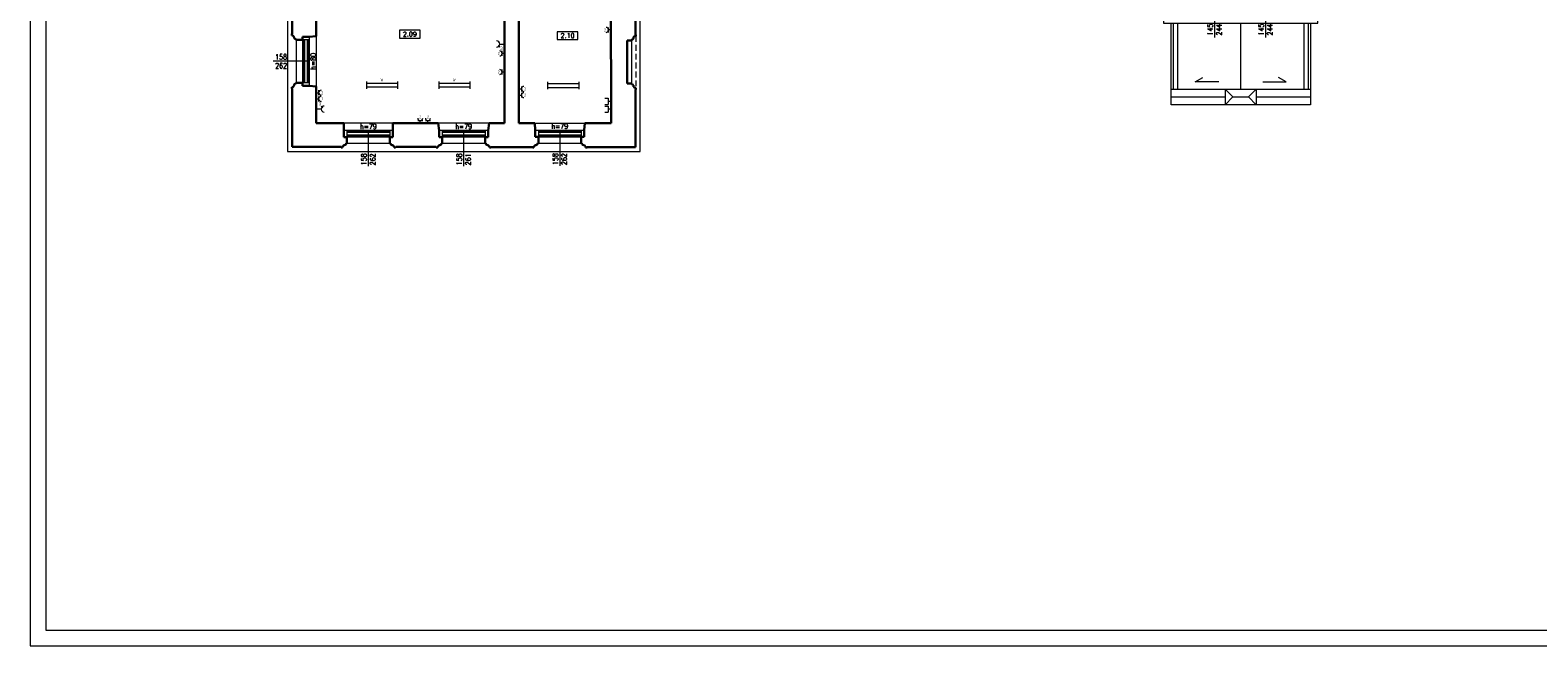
# Model space of a CAD drawing. Header units: millimetres. Extents: x 7052 to 69970, y -1719 to 15326.
# Tile 62 of 160: x 39173 to 44028, y -1719 to 264. Entities that reach past the tile are written whole.
import ezdxf

# ---------------------------------------------------------------- set-up
doc = ezdxf.new("R2010")
doc.units = ezdxf.units.MM
doc.linetypes.add('HIDDEN', pattern=[9.525, 6.35, -3.175])
for name, color, linetype, lineweight in [('m_cienka', 7, 'Continuous', 5), ('m_elektryka', 10, 'Continuous', 5), ('m_stolarka', 7, 'Continuous', 9), ('m_tabela', 7, 'Continuous', 20), ('m_tekst', 7, 'Continuous', 13), ('m_ściany', 7, 'Continuous', 30)]:
    doc.layers.add(name, color=color, linetype=linetype, lineweight=lineweight)
doc.styles.add('DIM', font='dim', dxfattribs={"width": 0.75})
doc.styles.add('ROMANS', font='Romans.shx', dxfattribs={"height": 0.2})
doc.styles.get("Standard").update_dxf_attribs({"font": 'arial.ttf'})
doc.styles.add('styl1', font='simplex.shx', dxfattribs={"width": 0.75})

# ---------------------------------------------------------------- blocks, each defined once
blk = doc.blocks.new('świetlówka 2')
at = {"layer": 'm_elektryka', "color": 0, "ltscale": 0.4}
for p, q in [((-100, -6), (-100, 0)), ((0, -6), (0, 0)), ((-100, -6), (0, -6)), ((-100, -12), (-100, -6)), ((-100, -18), (-100, -12)), ((-100, -18), (0, -18)), ((-100, -24), (-100, -18)), ((0, -12), (0, -6)), ((0, -18), (0, -12)), ((0, -24), (0, -18))]:
    blk.add_line(p, q, dxfattribs=at)
blk = doc.blocks.new('gniazdo z u')
at = {"layer": 'm_elektryka', "color": 0}
for p, q in [((-20, -10), (0, -10)), ((-10, -20), (-10, -10))]:
    blk.add_line(p, q, dxfattribs=at)
blk.add_arc((-10, 0), 10, 180, 0, dxfattribs=at)
blk = doc.blocks.new('g telekomunikacyjne')
at = {"layer": 'm_elektryka', "color": 0, "ltscale": 0.4}
for p, q in [((-10, 10), (-10, 0)), ((10, 0), (-10, 0)), ((10, 10), (10, 0))]:
    blk.add_line(p, q, dxfattribs=at)
at = {"layer": 'm_elektryka', "color": 0}
blk.add_line((0, -10), (0, 0), dxfattribs=at)

msp = doc.modelspace()

# ---------------------------------------------------------------- linework, layer by layer
at = {"layer": 'm_cienka', "color": 0, "ltscale": 3}
for p, q in [((42987.6, 369.8), (42987.6, 239.8)), ((43151.6, 369.8), (43151.6, 239.8)), ((40071.1, 163.3), (39956.1, 163.3)), ((40262.1, -59.7), (40262.1, -174.7)), ((40569.1, -59.7), (40569.1, -174.7)), ((40878.6, -58.8), (40878.6, -173.8))]:
    msp.add_line(p, q, dxfattribs=at)
at = {"layer": 'm_cienka', "color": 0, "ltscale": 2}
for p, q in [((40094.1, 244.3), (40094.1, 82.3)), ((43071.6, 73.4), (43071.6, 286.4)), ((40029.2, 232.3), (40029.2, 94.3)), ((41110.1, 229.8), (41110.1, 91.8)), ((40341.1, -35.7), (40183.1, -35.7)), ((40651.1, -35.7), (40487.1, -35.7)), ((40798.1, -35.7), (40959.1, -35.7)), ((40193.1, -100.7), (40331.1, -100.7)), ((40500.1, -100.7), (40638.1, -100.7)), ((40809.6, -100.7), (40947.6, -100.7))]:
    msp.add_line(p, q, dxfattribs=at)
at = {"layer": 'm_cienka', "color": 0}
for p, q in [((40362.7, 263.3), (40362.7, 238.3)), ((40428.7, 263.3), (40362.7, 263.3)), ((40428.7, 238.3), (40428.7, 263.3)), ((40870.7, 258.7), (40870.7, 233.7)), ((40936.7, 258.7), (40870.7, 258.7)), ((40936.7, 233.7), (40936.7, 258.7)), ((42854.1, 286.4), (42854.1, 73.4)), ((42868.1, 286.4), (42868.1, 73.4)), ((43275.1, 286.4), (43275.1, 73.4)), ((43289.1, 286.4), (43289.1, 73.4)), ((40362.7, 238.3), (40428.7, 238.3)), ((40870.7, 233.7), (40936.7, 233.7)), ((42925.4, 97), (42949.6, 110.9)), ((43217.8, 97), (43193.6, 110.9)), ((42847.1, 73.4), (43296.1, 73.4)), ((43000.9, 97), (42925.4, 97)), ((43021.6, 73.4), (43021.6, 23.4)), ((43021.6, 73.4), (43046.6, 48.4)), ((43121.6, 73.4), (43096.6, 48.4)), ((43121.6, 73.4), (43121.6, 23.4)), ((43142.3, 97), (43217.8, 97)), ((42847.1, 48.4), (43021.6, 48.4)), ((43046.6, 48.4), (43021.6, 23.4)), ((43046.6, 48.4), (43096.6, 48.4)), ((43096.6, 48.4), (43121.6, 23.4)), ((43121.6, 48.4), (43296.1, 48.4))]:
    msp.add_line(p, q, dxfattribs=at)
at = {"layer": 'm_cienka', "color": 0, "linetype": 'HIDDEN', "ltscale": 3}
msp.add_line((41123.6, 244.8), (41123.6, 77.8), dxfattribs=at)
at = {"layer": 'm_cienka', "color": 0, "ltscale": 2}
for points in [[(41026, 2779.3), (40002.1, 2779.3), (40002.1, 1582.3), (39891.1, 1582.3), (39891.1, 1071.3), (40002.2, 1071.3), (40002.1, -127.6), (40017.1, -127.6), (41137.1, -127.7), (41137.1, 323.3), (42823.1, 323.3), (42823.1, 286.4), (43320.1, 286.4), (43320.1, 323.3), (45014.1, 323.3)], [(43296.1, 286.4), (43296.1, 23.4), (42847.1, 23.4), (42847.1, 286.4)]]:
    msp.add_lwpolyline(points, dxfattribs=at)
at = {"layer": 'm_elektryka', "color": 0, "ltscale": 3}
for p, q in [((40680.1, 214.2), (40685.1, 209.8)), ((40685.3, 218.8), (40701.1, 218.8)), ((40110, 9.3), (40094.1, 9.3)), ((40115.1, 13.9), (40110.1, 18.3))]:
    msp.add_line(p, q, dxfattribs=at)
for centre, start, end in [((40675.3, 218.8), 270, 90), ((40120, 9.3), 90, 270)]:
    msp.add_arc(centre, 10, start, end, dxfattribs=at)
at = {"layer": 'm_stolarka', "color": 0, "ltscale": 2}
for p, q in [((40050.2, 242.3), (40050.2, 84.3)), ((40071.1, 232.3), (40050.2, 232.3)), ((40056.1, 228.3), (40050.2, 228.3)), ((40053.1, 167.3), (40053.1, 228.3)), ((40056.1, 232.3), (40056.1, 94.3)), ((40065.1, 232.3), (40065.1, 94.3)), ((40071.1, 228.3), (40065.1, 228.3)), ((40068.1, 167.3), (40068.1, 228.3)), ((40071.1, 242.3), (40071.1, 84.3)), ((40056.1, 167.3), (40050.2, 167.3)), ((40056.1, 163.3), (40050.2, 163.3)), ((40056.1, 159.3), (40050.2, 159.3)), ((40053.1, 98.3), (40053.1, 159.3)), ((40071.1, 167.3), (40065.1, 167.3)), ((40071.1, 163.3), (40065.1, 163.3)), ((40071.1, 159.3), (40065.1, 159.3)), ((40068.1, 98.3), (40068.1, 159.3)), ((40056.1, 98.3), (40050.2, 98.3)), ((40071.1, 98.3), (40065.1, 98.3)), ((40071.1, 94.3), (40050.2, 94.3)), ((40341.1, -59.7), (40183.1, -59.7)), ((40341.1, -80.6), (40183.1, -80.6)), ((40193.1, -59.7), (40193.1, -80.6)), ((40331.1, -65.7), (40193.1, -65.7)), ((40331.1, -74.7), (40193.1, -74.7)), ((40197.1, -59.7), (40197.1, -65.7)), ((40197.1, -62.7), (40258.1, -62.7)), ((40197.1, -74.7), (40197.1, -80.6)), ((40197.1, -77.7), (40258.1, -77.7)), ((40258.1, -59.7), (40258.1, -65.7)), ((40258.1, -74.7), (40258.1, -80.6)), ((40262.1, -59.7), (40262.1, -65.7)), ((40262.1, -74.7), (40262.1, -80.6)), ((40266.1, -59.7), (40266.1, -65.7)), ((40266.1, -62.7), (40327.1, -62.7)), ((40266.1, -74.7), (40266.1, -80.6)), ((40266.1, -77.7), (40327.1, -77.7)), ((40327.1, -59.8), (40327.1, -65.8)), ((40327.1, -74.8), (40327.1, -80.7)), ((40331.1, -59.8), (40331.1, -80.7)), ((40648.1, -59.7), (40490.1, -59.7)), ((40648.1, -80.6), (40490.1, -80.6)), ((40500.1, -59.7), (40500.1, -80.6)), ((40638.1, -65.7), (40500.1, -65.7)), ((40638.1, -74.7), (40500.1, -74.7)), ((40504.1, -59.7), (40504.1, -65.7)), ((40504.1, -62.7), (40565.1, -62.7)), ((40504.1, -74.7), (40504.1, -80.6)), ((40504.1, -77.7), (40565.1, -77.7)), ((40565.1, -59.7), (40565.1, -65.7)), ((40565.1, -74.7), (40565.1, -80.6)), ((40569.1, -59.7), (40569.1, -65.7)), ((40569.1, -74.7), (40569.1, -80.6)), ((40573.1, -59.7), (40573.1, -65.7)), ((40573.1, -62.7), (40634.1, -62.7)), ((40573.1, -74.7), (40573.1, -80.6)), ((40573.1, -77.7), (40634.1, -77.7)), ((40634.1, -59.8), (40634.1, -65.8)), ((40634.1, -74.8), (40634.1, -80.7)), ((40638.1, -59.8), (40638.1, -80.7)), ((40799.6, -58.8), (40957.6, -58.8)), ((40799.6, -79.7), (40957.6, -79.7)), ((40809.6, -58.8), (40809.6, -79.7)), ((40809.6, -64.8), (40947.6, -64.8)), ((40809.6, -73.8), (40947.6, -73.8)), ((40813.6, -58.8), (40813.6, -64.8)), ((40874.6, -61.8), (40813.6, -61.8)), ((40813.6, -73.8), (40813.6, -79.7)), ((40874.6, -76.8), (40813.6, -76.8)), ((40874.6, -58.8), (40874.6, -64.8)), ((40874.6, -73.8), (40874.6, -79.7)), ((40878.6, -58.8), (40878.6, -64.8)), ((40878.6, -73.8), (40878.6, -79.7)), ((40882.6, -58.8), (40882.6, -64.8)), ((40943.6, -61.8), (40882.6, -61.8)), ((40882.6, -73.8), (40882.6, -79.7)), ((40943.6, -76.8), (40882.6, -76.8)), ((40943.6, -58.8), (40943.6, -64.8)), ((40943.6, -73.8), (40943.6, -79.7)), ((40947.6, -58.8), (40947.6, -79.7))]:
    msp.add_line(p, q, dxfattribs=at)
at = {"layer": 'm_tabela', "color": 0}
for p, q in [((39173, 4220.8), (39173, -1719.2)), ((39223, 4170.8), (39223, -1669.2)), ((39223, -1669.2), (47533, -1669.2)), ((39173, -1719.2), (47583, -1719.2))]:
    msp.add_line(p, q, dxfattribs=at)
at = {"layer": 'm_ściany', "color": 0, "ltscale": 2}
for p, q in [((41043.1, 694.3), (41044.1, -35.7)), ((40017.2, 447.8), (40017.2, 251.3)), ((40094.1, 454.3), (40094.1, 244.3)), ((40701.1, 293.3), (40701.1, -35.7)), ((40747.1, 293.3), (40747.1, -35.7)), ((41122.1, 248.8), (41122.1, 338.3)), ((40015.7, 246.3), (40015.7, 251.3)), ((40015.7, 251.3), (40017.2, 251.3)), ((40017.2, 246.3), (40015.7, 246.3)), ((40094.1, 244.3), (40071.1, 242.3)), ((41123.6, 248.8), (41122.1, 248.8)), ((41122.1, 244.8), (41123.6, 244.8)), ((41123.6, 244.8), (41123.6, 248.8)), ((40023.2, 240.3), (40023.2, 240.3)), ((40029.2, 232.3), (40029.2, 234.3)), ((40029.2, 234.3), (40029.2, 234.3)), ((40029.2, 232.3), (40050.2, 232.3)), ((40050.2, 232.3), (40050.2, 242.3)), ((40050.2, 242.3), (40071.1, 242.3)), ((41110.1, 229.8), (41095.6, 229.8)), ((41095.6, 91.8), (41095.6, 229.8)), ((41110.1, 229.8), (41110.1, 232.8)), ((41110.1, 232.8), (41110.1, 232.8)), ((41116.1, 237.8), (41116.1, 237.8)), ((40017.2, 80.3), (40015.7, 80.3)), ((40015.7, 80.3), (40015.7, 75.3)), ((40015.7, 75.3), (40017.1, 75.3)), ((40017.1, 75.3), (40017.1, -112.6)), ((40023.2, 86.3), (40023.2, 86.3)), ((40029.2, 94.3), (40050.2, 94.3)), ((40029.2, 94.3), (40029.2, 92.3)), ((40029.2, 92.3), (40029.2, 92.3)), ((40050.2, 94.3), (40050.2, 84.3)), ((40050.2, 84.3), (40071.1, 84.3)), ((40094.1, 82.3), (40071.1, 84.3)), ((40094.1, 82.3), (40094.1, -35.7)), ((41110.1, 91.8), (41095.6, 91.8)), ((41110.1, 91.8), (41110.1, 89.8)), ((41122.1, 77.8), (41123.6, 77.8)), ((41122.1, -112.7), (41122.1, 72.8)), ((41123.6, 72.8), (41122.1, 72.8)), ((41123.6, 77.8), (41123.6, 72.8)), ((40094.1, -35.7), (40183.1, -35.7)), ((40183.1, -35.7), (40183.1, -59.7)), ((40487.1, -35.7), (40341.1, -35.7)), ((40341.1, -35.7), (40341.1, -59.7)), ((40487.1, -35.7), (40490.1, -59.7)), ((40651.1, -35.7), (40648.1, -59.7)), ((40701.1, -35.7), (40651.1, -35.7)), ((40747.1, -35.7), (40798.1, -35.7)), ((40798.1, -35.7), (40799.6, -58.7)), ((40959.1, -35.7), (40957.6, -58.7)), ((40959.1, -35.7), (41044.1, -35.7)), ((40183.1, -80.6), (40183.1, -59.7)), ((40193.1, -80.6), (40183.1, -80.6)), ((40193.1, -100.7), (40193.1, -80.6)), ((40331.1, -80.6), (40341.1, -80.6)), ((40331.1, -100.7), (40331.1, -80.7)), ((40341.1, -80.6), (40341.1, -59.7)), ((40490.1, -80.6), (40490.1, -59.7)), ((40500.1, -80.6), (40490.1, -80.6)), ((40500.1, -100.7), (40500.1, -80.6)), ((40638.1, -80.6), (40648.1, -80.6)), ((40638.1, -100.7), (40638.1, -80.7)), ((40648.1, -80.6), (40648.1, -59.7)), ((40799.6, -79.7), (40799.6, -58.7)), ((40809.6, -79.7), (40799.6, -79.7)), ((40809.6, -100.7), (40809.6, -79.7)), ((40947.6, -100.7), (40947.6, -79.7)), ((40947.6, -79.7), (40957.6, -79.7)), ((40957.6, -79.7), (40957.6, -58.7)), ((40017.1, -112.6), (40175.1, -112.6)), ((40174.1, -114.2), (40174.1, -112.7)), ((40179.1, -114.2), (40174.1, -114.2)), ((40179.1, -112.7), (40179.1, -114.2)), ((40185.1, -106.7), (40185.1, -106.7)), ((40193.1, -100.7), (40191.1, -100.7)), ((40191.1, -100.7), (40191.1, -100.7)), ((40331.1, -100.7), (40333.1, -100.7)), ((40333.1, -100.7), (40333.1, -100.7)), ((40339.1, -106.7), (40339.1, -106.7)), ((40345.1, -112.7), (40345.1, -114.2)), ((40345.1, -114.2), (40350.1, -114.2)), ((40350.1, -114.2), (40350.1, -112.7)), ((40481.1, -112.6), (40351.1, -112.6)), ((40481.1, -114.2), (40481.1, -112.6)), ((40486.1, -114.2), (40481.1, -114.2)), ((40486.1, -112.7), (40486.1, -114.2)), ((40492.1, -106.7), (40492.1, -106.7)), ((40500.1, -100.7), (40498.1, -100.7)), ((40498.1, -100.7), (40498.1, -100.7)), ((40638.1, -100.7), (40640.1, -100.7)), ((40640.1, -100.7), (40640.1, -100.7)), ((40646.1, -106.7), (40646.1, -106.7)), ((40652.1, -112.7), (40652.1, -114.2)), ((40652.1, -114.2), (40657.1, -114.2)), ((40791.6, -112.7), (40657.1, -112.7)), ((40657.1, -114.2), (40657.1, -112.7)), ((40791.6, -114.2), (40791.6, -112.7)), ((40795.6, -114.2), (40791.6, -114.2)), ((40795.6, -112.7), (40795.6, -114.2)), ((40802.6, -106.7), (40802.6, -106.7)), ((40809.6, -100.7), (40807.6, -100.7)), ((40807.6, -100.7), (40807.6, -100.7)), ((40947.6, -100.7), (40949.6, -100.7)), ((40949.6, -100.7), (40949.6, -100.7)), ((40955.6, -106.7), (40955.6, -106.7)), ((40961.6, -112.7), (40961.6, -114.2)), ((40961.6, -114.2), (40966.6, -114.2)), ((40966.6, -114.2), (40966.6, -112.7)), ((40966.6, -112.7), (41122.1, -112.7))]:
    msp.add_line(p, q, dxfattribs=at)
for centre, start, end in [((40017.2, 240.3), 0, 90), ((41122.1, 238.8), 90, 180), ((40029.2, 240.3), 180, 270), ((41110.1, 238.8), 270, 0), ((40017.2, 86.3), 270, 0), ((40029.2, 86.3), 90, 180), ((41110.1, 83.8), 0, 90), ((41122.1, 83.8), 180, 270), ((40185.1, -112.7), 90, 180), ((40185.1, -100.7), 270, 0), ((40339.1, -100.7), 180, 270), ((40339.1, -112.7), 0, 90), ((40492.1, -112.7), 90, 180), ((40492.1, -100.7), 270, 0), ((40646.1, -100.7), 180, 270), ((40646.1, -112.7), 0, 90), ((40801.6, -112.7), 90, 180), ((40801.6, -100.7), 270, 0), ((40955.6, -100.7), 180, 270), ((40955.6, -112.7), 0, 90)]:
    msp.add_arc(centre, 6, start, end, dxfattribs=at)

# ---------------------------------------------------------------- block references
at = {"layer": 'm_elektryka', "color": 0, "xscale": 0.8, "yscale": 0.8, "zscale": 0.8}
for p, rotation in [((41027.6, 272.3), 90), ((40685.1, 196.8), 90), ((40685.1, 136.8), 90), ((40110.1, 54.3), 270), ((40110.1, 34.3), 270), ((40763.1, 66.3), 270), ((40763.1, 46.3), 270)]:
    msp.add_blockref('gniazdo z u', p, dxfattribs=dict(at, rotation=rotation))
at = {"layer": 'm_elektryka', "color": 0}
for name, p, rotation in [('świetlówka 2', (40256.1, 74.3), 180), ('świetlówka 2', (40489.1, 74.3), 180), ('g telekomunikacyjne', (41034.1, 34.3), 90), ('g telekomunikacyjne', (41034.1, 9.3), 90)]:
    msp.add_blockref(name, p, dxfattribs=dict(at, rotation=rotation))
msp.add_blockref('świetlówka 2', (40940.6, 97.3), dxfattribs=at)
at = {"layer": 'm_elektryka', "color": 0, "xscale": 0.8, "yscale": 0.8, "zscale": 0.8}
for p in [(40437.1, -19.7), (40462.1, -19.7)]:
    msp.add_blockref('gniazdo z u', p, dxfattribs=at)

# ---------------------------------------------------------------- texts
at = {"layer": 'm_elektryka', "color": 0, "char_height": 10, "attachment_point": 1, "style": 'DIM'}
for s, insert in [('2', (41021.7, 269.1)), ('2', (40679.2, 193.6)), ('W', (40301.4, 108.6)), ('W', (40534.4, 108.6)), ('2', (40679.2, 133.6)), ('2', (40111.2, 67.2)), ('2', (40764.2, 79.2)), ('2', (40764.2, 59.2)), ('2', (40111.2, 47.2)), ('2', (40426.4, -11.2)), ('2', (40451.4, -11.2))]:
    msp.add_mtext_dynamic_manual_height_columns(s, width=54.427, gutter_width=75, heights=[0], dxfattribs=dict(at, insert=insert))
at = {"layer": 'm_elektryka', "color": 0, "char_height": 10, "attachment_point": 1}
for insert in [(40687, 210.5), (40102.9, 31.1)]:
    msp.add_mtext_dynamic_manual_height_columns('3', width=54.427, gutter_width=75, heights=[0], dxfattribs=dict(at, insert=insert))
at = {"layer": 'm_tekst', "color": 0, "char_height": 15, "attachment_point": 5, "style": 'ROMANS'}
for s, insert in [('2.09', (40395.7, 250.8)), ('2.10', (40903.7, 246.2))]:
    msp.add_mtext_dynamic_manual_height_columns(s, width=50, gutter_width=1, heights=[0], dxfattribs=dict(at, insert=insert))
at = {"layer": 'm_tekst', "color": 0, "ltscale": 3, "char_height": 17, "attachment_point": 5, "rotation": 90, "style": 'styl1'}
for s, insert in [('145\\P244', (42987.6, 265.5)), ('145\\P244', (43151.6, 265.5)), ('h=80', (40084.1, 163.2)), ('158\\P262', (40262.1, -152.4)), ('158\\P261', (40569.1, -152.4)), ('158\\P262', (40878.6, -151.5))]:
    msp.add_mtext_dynamic_manual_height_columns(s, width=67.252, gutter_width=350, heights=[0], dxfattribs=dict(at, insert=insert))
at = {"layer": 'm_tekst', "color": 0, "ltscale": 3, "char_height": 17, "attachment_point": 5, "style": 'styl1'}
for s, insert in [('158\\P262', (39981.1, 163.3)), ('h=79', (40262, -46.7)), ('h=79', (40569, -46.7)), ('h=79', (40878.5, -45.8))]:
    msp.add_mtext_dynamic_manual_height_columns(s, width=67.252, gutter_width=350, heights=[0], dxfattribs=dict(at, insert=insert))

doc.saveas('drawing.dxf')
